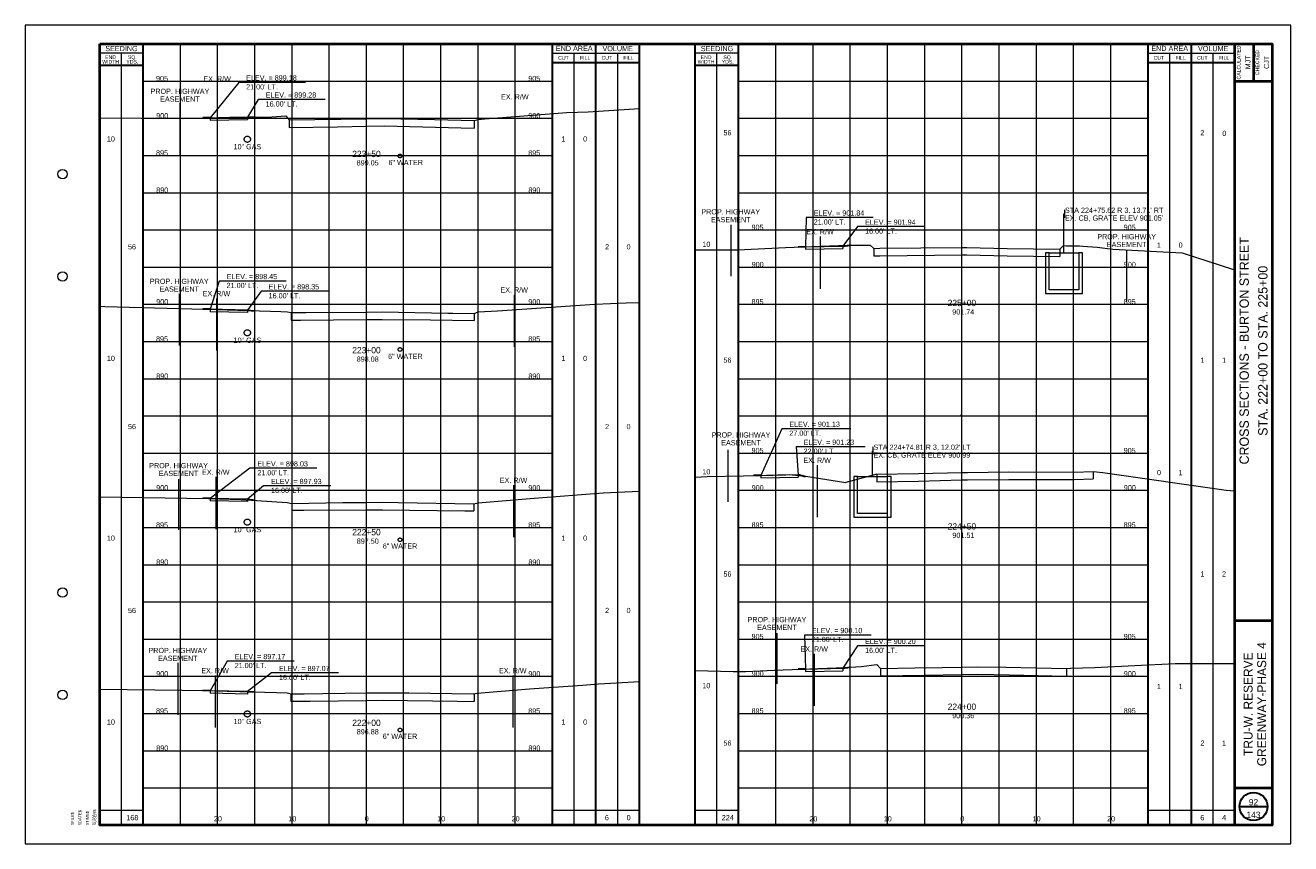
# Paper-space layout 'Layout1' of a CAD drawing. Header units: feet. Extents: x -1005 to 2379, y -670 to 6548.
# Tile 68 of 69: x -10 to 160, y 6322 to 6432. Entities that reach past the tile are written whole.
import ezdxf
from ezdxf.enums import TextEntityAlignment as Align

# ---------------------------------------------------------------- set-up
doc = ezdxf.new("R2010")
doc.units = ezdxf.units.FT
doc.header["$LTSCALE"] = 5
doc.header["$MEASUREMENT"] = 0
for name, pattern in [('DGN Style 2', [150.837143, 90.502286, -60.334857]), ('DGN Style 3', [211.172, 150.837143, -60.334857]), ('DGN Style 5', [105.586, 45.251143, -60.334857]), ('esmtshpr', [5.35, 1, -0.175, -0.175, 4]), ('rowex', [4.85, 0.8, -0.375, -0.375, 0.8, -0.3, 0.8, -0.3, 0.8, -0.3])]:
    doc.linetypes.add(name, pattern=pattern)
for name, color, linetype, lineweight in [('DR_X_Storm_Sewer', 151, 'DGN Style 5', 0), ('DR_X_Text', 7, 'Continuous', 0), ('PV_P_Walk', 241, 'Continuous', 13), ('PV_X_EOP', 7, 'DGN Style 3', 0), ('RW_P_Esmt_SH', 193, 'esmtshpr', 40), ('RW_X_Fee_RW', 6, 'rowex', 30), ('SH_Border', 7, 'Continuous', 40), ('SH_Data', 7, 'Continuous', 0), ('SH_Major_Grid_Line', 254, 'Continuous', 13), ('SH_Text', 7, 'Continuous', 13), ('TX_P_20', 7, 'Continuous', 13), ('TX_P_5', 7, 'Continuous', 13), ('TX_P_Misc', 7, 'Continuous', 13), ('TX_X_5', 7, 'Continuous', 0), ('UT_X_Gas', 2, 'Continuous', 0), ('UT_X_Water', 133, 'Continuous', 0), ('XS_P_Finished_Grade', 3, 'Continuous', 30), ('XS_X_Ground_Line', 3, 'DGN Style 2', 13)]:
    doc.layers.add(name, color=color, linetype=linetype, lineweight=lineweight)
doc.layers.add('SH_Cut_Line', color=7, linetype='DGN Style 3', lineweight=0, plot=False)
doc.styles.add('Slanted-Normal LS 0.50', font='font31.shx', dxfattribs={"height": 0.14})
doc.styles.add('Slanted-Sub Title', font='font31.shx', dxfattribs={"height": 0.17})
doc.styles.add('Style-CHAR_FAST_FONT', font='CHAR_FAST_FONT.shx')
doc.styles.add('Style-FONT1', font='FONT1.shx')
doc.styles.add('Style-font30', font='font30.shx')
doc.styles.add('Style-font31', font='font31.shx')
doc.styles.add('Style-font70', font='font70.shx')

# ---------------------------------------------------------------- blocks, each defined once
blk = doc.blocks.new('CROSS_SPLIT_9')
at = {"layer": 'SH_Border', "color": 7, "linetype": 'Continuous', "lineweight": 40}
for p, q in [((32.5, 0.5), (32.5, 21.5)), ((33, 21.5), (33, 20.5)), ((32.5, 20.5), (33.5, 20.5)), ((32.5, 6), (33.5, 6)), ((32.5, 1.5), (33.5, 1.5))]:
    blk.add_line(p, q, dxfattribs=at)
at = {"layer": 'SH_Border', "color": 7, "linetype": 'Continuous', "lineweight": 40, "flags": 128}
blk.add_lwpolyline([(2, 21.5), (33.5, 21.5), (33.5, 0.5), (2, 0.5), (2, 21.5)], close=True, dxfattribs=at)
at = {"layer": 'SH_Border', "color": 7, "linetype": 'Continuous', "lineweight": 0}
for centre in [(1, 18), (1, 15.25), (1, 6.75), (1, 4)]:
    blk.add_circle(centre, 0.125, dxfattribs=at)
at = {"layer": 'SH_Cut_Line', "color": 7, "linetype": 'DGN Style 3', "lineweight": 0, "flags": 128}
blk.add_lwpolyline([(0, 0), (34, 0), (34, 22), (0, 22), (0, 0)], close=True, dxfattribs=at)
at = {"layer": 'SH_Data', "color": 7, "linetype": 'Continuous', "lineweight": 30}
for p, q in [((3.167, 0.5), (3.167, 21.5)), ((14.166, 0.5), (14.166, 21.5)), ((15.333, 0.5), (15.333, 21.5)), ((16.5, 0.5), (16.5, 21.5)), ((18, 0.5), (18, 21.5)), ((19.166, 0.5), (19.166, 21.5)), ((30.166, 0.5), (30.166, 21.5)), ((31.333, 0.5), (31.333, 21.5)), ((3.167, 20.917), (2, 20.917)), ((14.166, 21), (16.5, 21)), ((19.166, 20.917), (18, 20.917)), ((30.166, 21), (32.5, 21)), ((32.625, 1), (33.375, 1))]:
    blk.add_line(p, q, dxfattribs=at)
at = {"layer": 'SH_Data', "color": 7, "linetype": 'Continuous', "lineweight": 0}
for p, q in [((3.167, 21.25), (2, 21.25)), ((14.166, 21.25), (16.5, 21.25)), ((19.166, 21.25), (18, 21.25)), ((30.166, 21.25), (32.5, 21.25))]:
    blk.add_line(p, q, dxfattribs=at)
at = {"layer": 'SH_Data', "color": 7, "linetype": 'Continuous', "lineweight": 13}
for p, q in [((2.583, 0.5), (2.583, 21.25)), ((14.75, 0.5), (14.75, 21.25)), ((15.917, 0.5), (15.917, 21.25)), ((18.583, 0.5), (18.583, 21.25)), ((30.75, 0.5), (30.75, 21.25)), ((31.917, 0.5), (31.917, 21.25)), ((2, 0.9), (3.167, 0.9)), ((14.166, 0.9), (16.5, 0.9)), ((18, 0.9), (19.166, 0.9)), ((30.166, 0.9), (32.5, 0.9))]:
    blk.add_line(p, q, dxfattribs=at)
at = {"layer": 'SH_Data', "color": 7, "linetype": 'Continuous', "lineweight": 30}
blk.add_circle((33, 1), 0.375, dxfattribs=at)
at = {"layer": 'SH_Major_Grid_Line', "color": 254, "linetype": 'Continuous', "lineweight": 13}
for p, q in [((4.167, 0.5), (4.167, 21.5)), ((5.167, 0.5), (5.167, 21.5)), ((6.167, 0.5), (6.167, 21.5)), ((7.167, 0.5), (7.167, 21.5)), ((8.166, 0.5), (8.166, 21.5)), ((9.166, 0.5), (9.166, 21.5)), ((10.166, 0.5), (10.166, 21.5)), ((11.166, 0.5), (11.166, 21.5)), ((12.166, 0.5), (12.166, 21.5)), ((13.166, 0.5), (13.166, 21.5)), ((20.166, 0.5), (20.166, 21.5)), ((21.166, 0.5), (21.166, 21.5)), ((22.166, 0.5), (22.166, 21.5)), ((23.166, 0.5), (23.166, 21.5)), ((24.166, 0.5), (24.166, 21.5)), ((25.166, 0.5), (25.166, 21.5)), ((26.166, 0.5), (26.166, 21.5)), ((27.166, 0.5), (27.166, 21.5)), ((28.166, 0.5), (28.166, 21.5)), ((29.166, 0.5), (29.166, 21.5)), ((3.167, 20.5), (14.166, 20.5)), ((19.166, 20.5), (30.166, 20.5)), ((3.167, 19.5), (14.166, 19.5)), ((19.166, 19.5), (30.166, 19.5)), ((3.167, 18.5), (14.166, 18.5)), ((19.166, 18.5), (30.166, 18.5)), ((3.167, 17.5), (14.166, 17.5)), ((19.166, 17.5), (30.166, 17.5)), ((3.167, 16.5), (14.166, 16.5)), ((19.166, 16.5), (30.166, 16.5)), ((3.167, 15.5), (14.166, 15.5)), ((19.166, 15.5), (30.166, 15.5)), ((3.167, 14.5), (14.166, 14.5)), ((19.166, 14.5), (30.166, 14.5)), ((3.167, 13.5), (14.166, 13.5)), ((19.166, 13.5), (30.166, 13.5)), ((3.167, 12.5), (14.166, 12.5)), ((19.166, 12.5), (30.166, 12.5)), ((3.167, 11.5), (14.166, 11.5)), ((19.166, 11.5), (30.166, 11.5)), ((3.167, 10.5), (14.166, 10.5)), ((19.166, 10.5), (30.166, 10.5)), ((3.167, 9.5), (14.166, 9.5)), ((19.166, 9.5), (30.166, 9.5)), ((3.167, 8.5), (14.166, 8.5)), ((19.166, 8.5), (30.166, 8.5)), ((3.167, 7.5), (14.166, 7.5)), ((19.166, 7.5), (30.166, 7.5)), ((3.167, 6.5), (14.166, 6.5)), ((19.166, 6.5), (30.166, 6.5)), ((3.167, 5.5), (14.166, 5.5)), ((19.166, 5.5), (30.166, 5.5)), ((3.167, 4.5), (14.166, 4.5)), ((19.166, 4.5), (30.166, 4.5)), ((3.167, 3.5), (14.166, 3.5)), ((19.166, 3.5), (30.166, 3.5)), ((3.167, 2.5), (14.166, 2.5)), ((19.166, 2.5), (30.166, 2.5)), ((3.167, 1.5), (14.166, 1.5)), ((19.166, 1.5), (30.166, 1.5))]:
    blk.add_line(p, q, dxfattribs=at)
at = {"layer": 'SH_Border', "color": 7, "linetype": 'Continuous', "lineweight": 0, "style": 'Style-FONT1'}
blk.add_text('`````', height=0.125, rotation=90, dxfattribs=at).set_placement((1.925, 0.5))
at = {"layer": 'SH_Data', "color": 7, "linetype": 'Continuous', "lineweight": 13, "style": 'Style-font30'}
for s, p in [('SEEDING', (2.584, 21.375)), ('END AREA', (14.75, 21.379)), ('VOLUME', (15.917, 21.375)), ('SEEDING', (18.584, 21.375)), ('END AREA', (30.75, 21.379)), ('VOLUME', (31.917, 21.375))]:
    blk.add_text(s, height=0.14, dxfattribs=at).set_placement(p, align=Align.MIDDLE_CENTER)
at = {"layer": 'SH_Data', "color": 7, "linetype": 'Continuous', "lineweight": 0, "style": 'Style-font30'}
for s, p in [('CUT', (14.459, 21.125)), ('FILL', (15.042, 21.125)), ('CUT', (15.625, 21.125)), ('FILL', (16.208, 21.125)), ('CUT', (30.459, 21.125)), ('FILL', (31.042, 21.125)), ('CUT', (31.625, 21.125)), ('FILL', (32.208, 21.125))]:
    blk.add_text(s, height=0.1, dxfattribs=at).set_placement(p, align=Align.MIDDLE_CENTER)
for s, p in [('CALCULATED', (32.553, 21)), ('CHECKED', (33.053, 21))]:
    blk.add_text(s, height=0.1, rotation=90, dxfattribs=at).set_placement(p, align=Align.TOP_CENTER)
at = {"layer": 'SH_Data', "color": 7, "linetype": 'Continuous', "lineweight": 0, "char_height": 0.14, "attachment_point": 5, "line_spacing_factor": 0.728571, "style": 'Style-font30'}
for s, insert in [('\\H0.714286x;END\\PWIDTH', (2.292, 21.08)), ('\\H0.714286x;SQ.\\PYDS.', (2.875, 21.08)), ('\\H0.714286x;END\\PWIDTH', (18.292, 21.08)), ('\\H0.714286x;SQ.\\PYDS.', (18.875, 21.08))]:
    blk.add_mtext(s, dxfattribs=dict(at, insert=insert))
at = {"layer": 'SH_Data', "color": 7, "linetype": 'Continuous', "lineweight": 0, "style": 'Style-font70'}
for p in [(32.75, 13.25), (33.252, 13.25)]:
    blk.add_attdef('Text', text='', height=0.25, rotation=90, dxfattribs=at).set_placement(p, align=Align.MIDDLE_CENTER)
at = {"layer": 'SH_Data', "style": 'Style-font70'}
for p in [(32.75, 3.75), (33.25, 3.75)]:
    blk.add_attdef('Text', text='', height=0.25, rotation=90, dxfattribs=at).set_placement(p, align=Align.MIDDLE_CENTER)
blk = doc.blocks.new('STAMP')
at = {"layer": 'TX_P_Misc', "linetype": 'Continuous', "lineweight": 13, "style": 'Style-CHAR_FAST_FONT'}
for s, p in [('$DATE$', (-0.573, 0)), ('$TIME$', (-0.373, 0)), ('$USER$', (-0.173, 0)), ('$FILE$', (-0.773, 0))]:
    blk.add_text(s, height=0.078, rotation=90, dxfattribs=at).set_placement(p, align=Align.TOP_LEFT)
blk = doc.blocks.new('XS POINT_438')
at = {"layer": 'PV_X_EOP'}
blk.add_line((0, 0.5), (0, -0.5), dxfattribs=at)
blk = doc.blocks.new('XS POINT_439')
at = {"layer": 'PV_X_EOP'}
blk.add_line((0, 0.5), (0, -0.5), dxfattribs=at)
blk = doc.blocks.new('XS POINT_440')
at = {"layer": 'RW_X_Fee_RW', "linetype": 'DGN Style 3', "lineweight": 0}
blk.add_line((0, 3.5), (0, -3.5), dxfattribs=at)
blk = doc.blocks.new('XS POINT_441')
at = {"layer": 'RW_X_Fee_RW', "linetype": 'DGN Style 3', "lineweight": 0}
blk.add_line((0, 3.5), (0, -3.5), dxfattribs=at)
blk = doc.blocks.new('GPKLBL_409')
at = {"layer": 'TX_P_5'}
blk.add_line((12.26, 2.5), (3.25, 2.5), dxfattribs=at)
at = {"layer": 'TX_P_5', "flags": 128}
blk.add_lwpolyline([(3.25, 2.5), (0, 0)], dxfattribs=at)
at = {"layer": 'TX_P_5', "linetype": 'Continuous', "insert": (4.25, 3.45), "char_height": 0.7, "attachment_point": 1, "line_spacing_factor": 1.028571, "style": 'Style-font31'}
blk.add_mtext("ELEV. = 897.07\\P16.00' LT.", dxfattribs=at)
blk = doc.blocks.new('XS POINT_442')
at = {"layer": 'UT_X_Gas', "linetype": 'DGN Style 3'}
blk.add_circle((0, 0), 0.415, dxfattribs=at)
blk = doc.blocks.new('XS POINT_443')
at = {"layer": 'UT_X_Water', "linetype": 'DGN Style 3'}
blk.add_circle((0, 0), 0.25, dxfattribs=at)
blk = doc.blocks.new('XS POINT_444')
at = {"layer": 'RW_X_Fee_RW', "linetype": 'DGN Style 3', "lineweight": 0}
blk.add_line((0, 3.5), (0, -3.5), dxfattribs=at)
blk = doc.blocks.new('XS POINT_445')
at = {"layer": 'RW_X_Fee_RW', "linetype": 'DGN Style 3', "lineweight": 0}
blk.add_line((0, 3.5), (0, -3.5), dxfattribs=at)
blk = doc.blocks.new('GPKLBL_410')
at = {"layer": 'TX_P_5'}
blk.add_line((11.2, 1.78), (2.18, 1.78), dxfattribs=at)
at = {"layer": 'TX_P_5', "flags": 128}
blk.add_lwpolyline([(2.18, 1.78), (0, 0)], dxfattribs=at)
at = {"layer": 'TX_P_5', "linetype": 'Continuous', "insert": (3.18, 2.73), "char_height": 0.7, "attachment_point": 1, "line_spacing_factor": 1.028571, "style": 'Style-font31'}
blk.add_mtext("ELEV. = 897.93\\P16.00' LT.", dxfattribs=at)
blk = doc.blocks.new('XS POINT_446')
at = {"layer": 'UT_X_Gas', "linetype": 'DGN Style 3'}
blk.add_circle((0, 0), 0.415, dxfattribs=at)
blk = doc.blocks.new('XS POINT_447')
at = {"layer": 'UT_X_Water', "linetype": 'DGN Style 3'}
blk.add_circle((0, 0), 0.25, dxfattribs=at)
blk = doc.blocks.new('XS POINT_448')
at = {"layer": 'RW_X_Fee_RW', "linetype": 'DGN Style 3', "lineweight": 0}
blk.add_line((0, 3.5), (0, -3.5), dxfattribs=at)
blk = doc.blocks.new('XS POINT_449')
at = {"layer": 'RW_X_Fee_RW', "linetype": 'DGN Style 3', "lineweight": 0}
blk.add_line((0, 3.5), (0, -3.5), dxfattribs=at)
blk = doc.blocks.new('GPKLBL_411')
at = {"layer": 'TX_P_5'}
blk.add_line((10.87, 2.52), (1.85, 2.52), dxfattribs=at)
at = {"layer": 'TX_P_5', "flags": 128}
blk.add_lwpolyline([(1.85, 2.52), (0, 0)], dxfattribs=at)
at = {"layer": 'TX_P_5', "linetype": 'Continuous', "insert": (2.85, 3.47), "char_height": 0.7, "attachment_point": 1, "line_spacing_factor": 1.028571, "style": 'Style-font31'}
blk.add_mtext("ELEV. = 898.35\\P16.00' LT.", dxfattribs=at)
blk = doc.blocks.new('XS POINT_450')
at = {"layer": 'UT_X_Gas', "linetype": 'DGN Style 3'}
blk.add_circle((0, 0), 0.415, dxfattribs=at)
blk = doc.blocks.new('XS POINT_451')
at = {"layer": 'UT_X_Water', "linetype": 'DGN Style 3'}
blk.add_circle((0, 0), 0.25, dxfattribs=at)
blk = doc.blocks.new('XS POINT_452')
at = {"layer": 'RW_X_Fee_RW', "linetype": 'DGN Style 3', "lineweight": 0}
blk.add_line((0, 3.5), (0, -3.5), dxfattribs=at)
blk = doc.blocks.new('XS POINT_453')
at = {"layer": 'RW_X_Fee_RW', "linetype": 'DGN Style 3', "lineweight": 0}
blk.add_line((0, 3.5), (0, -3.5), dxfattribs=at)
blk = doc.blocks.new('GPKLBL_412')
at = {"layer": 'TX_P_5'}
blk.add_line((10.47, 2.37), (1.46, 2.37), dxfattribs=at)
at = {"layer": 'TX_P_5', "flags": 128}
blk.add_lwpolyline([(1.46, 2.37), (0, 0)], dxfattribs=at)
at = {"layer": 'TX_P_5', "linetype": 'Continuous', "insert": (2.46, 3.32), "char_height": 0.7, "attachment_point": 1, "line_spacing_factor": 1.028571, "style": 'Style-font31'}
blk.add_mtext("ELEV. = 899.28\\P16.00' LT.", dxfattribs=at)
blk = doc.blocks.new('XS POINT_454')
at = {"layer": 'UT_X_Gas', "linetype": 'DGN Style 3'}
blk.add_circle((0, 0), 0.415, dxfattribs=at)
blk = doc.blocks.new('XS POINT_455')
at = {"layer": 'UT_X_Water', "linetype": 'DGN Style 3'}
blk.add_circle((0, 0), 0.25, dxfattribs=at)
blk = doc.blocks.new('GPKLBL_413')
at = {"layer": 'TX_P_5'}
blk.add_line((11.01, 3.01), (1.99, 3.01), dxfattribs=at)
at = {"layer": 'TX_P_5', "flags": 128}
blk.add_lwpolyline([(1.99, 3.01), (0, 0)], dxfattribs=at)
at = {"layer": 'TX_P_5', "linetype": 'Continuous', "insert": (2.99, 3.96), "char_height": 0.7, "attachment_point": 1, "line_spacing_factor": 1.028571, "style": 'Style-font31'}
blk.add_mtext("ELEV. = 900.20\\P16.00' LT.", dxfattribs=at)
blk = doc.blocks.new('XS POINT_456')
at = {"layer": 'RW_X_Fee_RW', "linetype": 'DGN Style 3', "lineweight": 0}
blk.add_line((0, 3.5), (0, -3.5), dxfattribs=at)
blk = doc.blocks.new('XS POINT_457')
at = {"layer": 'PV_X_EOP'}
blk.add_line((0, 0.5), (0, -0.5), dxfattribs=at)
blk = doc.blocks.new('XS POINT_458')
at = {"layer": 'PV_X_EOP'}
blk.add_line((0, 0.5), (0, -0.5), dxfattribs=at)
blk = doc.blocks.new('GPKLBL_414')
at = {"layer": 'TX_P_5'}
blk.add_line((8.99, 3.75), (-0.27, 3.75), dxfattribs=at)
at = {"layer": 'TX_P_5', "flags": 128}
blk.add_lwpolyline([(-0.27, 3.75), (0, 0)], dxfattribs=at)
at = {"layer": 'TX_P_5', "linetype": 'Continuous', "insert": (0.73, 4.7), "char_height": 0.7, "attachment_point": 1, "line_spacing_factor": 1.028571, "style": 'Style-font31'}
blk.add_mtext("ELEV. = 901.23\\P22.00' LT.", dxfattribs=at)
blk = doc.blocks.new('XS POINT_459')
at = {"layer": 'RW_X_Fee_RW', "linetype": 'DGN Style 3', "lineweight": 0}
blk.add_line((0, 3.5), (0, -3.5), dxfattribs=at)
blk = doc.blocks.new('XS POINT_460')
at = {"layer": 'PV_X_EOP'}
blk.add_line((0, 0.5), (0, -0.5), dxfattribs=at)
blk = doc.blocks.new('XS POINT_461')
at = {"layer": 'PV_X_EOP'}
blk.add_line((0, 0.5), (0, -0.5), dxfattribs=at)
blk = doc.blocks.new('GPKLBL_415')
at = {"layer": 'TX_P_5'}
blk.add_line((11.01, 2.62), (1.99, 2.62), dxfattribs=at)
at = {"layer": 'TX_P_5', "flags": 128}
blk.add_lwpolyline([(1.99, 2.62), (0, 0)], dxfattribs=at)
at = {"layer": 'TX_P_5', "linetype": 'Continuous', "insert": (2.99, 3.57), "char_height": 0.7, "attachment_point": 1, "line_spacing_factor": 1.028571, "style": 'Style-font31'}
blk.add_mtext("ELEV. = 901.94\\P16.00' LT.", dxfattribs=at)
blk = doc.blocks.new('XS POINT_462')
at = {"layer": 'RW_X_Fee_RW', "linetype": 'DGN Style 3', "lineweight": 0}
blk.add_line((0, 3.5), (0, -3.5), dxfattribs=at)

psp = doc.layouts.get("Layout1")

# ---------------------------------------------------------------- linework, layer by layer
at = {"layer": 'DR_X_Storm_Sewer', "linetype": 'DGN Style 2', "lineweight": 13, "flags": 128}
for points in [[(127.54, 6401.93), (127.04, 6401.93), (127.04, 6396.43), (132.04, 6396.43), (132.04, 6401.93), (131.54, 6401.93), (131.54, 6396.93), (127.54, 6396.93), (127.54, 6401.93), (129.54, 6401.93), (131.54, 6401.93)], [(101.81, 6371.87), (101.31, 6371.87), (101.31, 6366.37), (106.31, 6366.37), (106.31, 6371.87), (105.81, 6371.87), (105.81, 6366.87), (101.81, 6366.87), (101.81, 6371.87), (103.81, 6371.87), (105.81, 6371.87)]]:
    psp.add_lwpolyline(points, dxfattribs=at)
at = {"layer": 'DR_X_Text', "lineweight": 0}
for p, q in [((129.61, 6407.69), (129.61, 6406.64)), ((103.88, 6375.85), (103.88, 6374.8))]:
    psp.add_line(p, q, dxfattribs=at)
at = {"layer": 'DR_X_Text', "lineweight": 0, "flags": 128}
for points in [[(129.54, 6401.93), (129.54, 6407.16), (129.61, 6407.16)], [(103.81, 6371.87), (103.81, 6375.32), (103.88, 6375.32)]]:
    psp.add_lwpolyline(points, dxfattribs=at)
at = {"layer": 'PV_P_Walk'}
for p, q in [((14.83, 6420.06), (19.83, 6420.16)), ((14.83, 6420.06), (14.83, 6419.73)), ((14.83, 6419.73), (19.83, 6419.83)), ((19.83, 6420.16), (19.83, 6419.83)), ((94.83, 6402.72), (99.83, 6402.82)), ((94.83, 6402.72), (94.83, 6402.39)), ((94.83, 6402.39), (99.83, 6402.49)), ((99.83, 6402.82), (99.83, 6402.49)), ((14.83, 6394.33), (14.83, 6393.99)), ((19.83, 6394.23), (14.83, 6394.33)), ((19.83, 6393.89), (14.83, 6393.99)), ((19.83, 6394.23), (19.83, 6393.89)), ((88.83, 6372.01), (93.83, 6372.11)), ((88.83, 6372.01), (88.83, 6371.67)), ((88.83, 6371.67), (93.83, 6371.77)), ((93.83, 6372.11), (93.83, 6371.77)), ((14.83, 6368.91), (14.83, 6368.58)), ((19.83, 6368.81), (14.83, 6368.91)), ((19.83, 6368.48), (14.83, 6368.58)), ((19.83, 6368.81), (19.83, 6368.48)), ((94.83, 6345.98), (99.83, 6346.08)), ((94.83, 6345.98), (94.83, 6345.65)), ((94.83, 6345.65), (99.83, 6345.75)), ((99.83, 6346.08), (99.83, 6345.75)), ((14.83, 6343.05), (14.83, 6342.72)), ((19.83, 6342.95), (14.83, 6343.05)), ((19.83, 6342.62), (14.83, 6342.72)), ((19.83, 6342.95), (19.83, 6342.62))]:
    psp.add_line(p, q, dxfattribs=at)
at = {"layer": 'PV_X_EOP'}
for p, q in [((25.47, 6419.79), (25.47, 6418.75)), ((50.31, 6419.72), (50.31, 6418.68)), ((25.71, 6393.88), (25.71, 6392.87)), ((50.29, 6393.78), (50.29, 6392.81)), ((25.79, 6368.23), (25.79, 6367.31)), ((50.26, 6368.18), (50.26, 6367.22)), ((104.89, 6346.07), (104.89, 6345.06)), ((129.86, 6346.04), (129.86, 6345.01))]:
    psp.add_line(p, q, dxfattribs=at)
at = {"layer": 'RW_P_Esmt_SH', "linetype": 'Continuous', "lineweight": 13}
for p, q in [((10.77, 6422.03), (10.77, 6414.98)), ((84.77, 6405.66), (84.77, 6398.78)), ((137.96, 6402.33), (137.96, 6395.44)), ((10.68, 6396.41), (10.68, 6389.44)), ((84.38, 6375.46), (84.38, 6368.44)), ((10.59, 6371.49), (10.59, 6364.67)), ((90.98, 6350.8), (90.98, 6343.97)), ((10.49, 6346.81), (10.49, 6339.82))]:
    psp.add_line(p, q, dxfattribs=at)
at = {"layer": 'TX_P_5'}
for p, q in [((27.66, 6424.83), (18.67, 6424.83)), ((103.92, 6406.67), (94.92, 6406.67)), ((25.03, 6398.13), (16.04, 6398.13)), ((100.9, 6378.28), (91.64, 6378.28)), ((29.16, 6372.96), (20.17, 6372.96)), ((103.65, 6350.55), (94.66, 6350.55)), ((26.12, 6347.05), (17.13, 6347.05))]:
    psp.add_line(p, q, dxfattribs=at)
at = {"layer": 'TX_P_5', "flags": 128}
for points in [[(18.67, 6424.83), (14.83, 6420.06)], [(94.92, 6406.67), (94.83, 6402.72)], [(16.04, 6398.13), (14.83, 6394.33)], [(91.64, 6378.28), (88.83, 6372.01)], [(20.17, 6372.96), (14.83, 6368.91)], [(94.66, 6350.55), (94.83, 6345.98)], [(17.13, 6347.05), (14.83, 6343.05)]]:
    psp.add_lwpolyline(points, dxfattribs=at)
at = {"layer": 'XS_P_Finished_Grade'}
for p, q in [((14.83, 6420.06), (13.83, 6420.04)), ((19.83, 6420.16), (20.83, 6420.19)), ((94.83, 6402.72), (93.83, 6402.68)), ((99.83, 6402.82), (100.83, 6402.95)), ((14.83, 6394.33), (13.83, 6394.36)), ((19.83, 6394.23), (20.83, 6394.13)), ((88.83, 6372.01), (87.83, 6371.98)), ((93.83, 6372.11), (94.83, 6371.87)), ((14.83, 6368.91), (13.83, 6368.93)), ((19.83, 6368.81), (20.83, 6368.66)), ((99.83, 6346.08), (100.83, 6346.21)), ((94.83, 6345.98), (93.83, 6345.95)), ((14.83, 6343.05), (13.83, 6343.08)), ((19.83, 6342.95), (20.83, 6342.91))]:
    psp.add_line(p, q, dxfattribs=at)
at = {"layer": 'XS_X_Ground_Line'}
psp.add_line((104.4, 6372.16), (100.24, 6371.06), dxfattribs=at)
at = {"layer": 'XS_X_Ground_Line', "flags": 128}
for points in [[(0, 6420.06), (11.2, 6419.98), (12.31, 6420), (17.49, 6420.13), (20.47, 6420.2), (22.48, 6420.14), (25.01, 6420.31), (25.47, 6419.79), (35.83, 6419.94), (36.79, 6419.96), (38.19, 6419.98), (44.97, 6419.83), (48.56, 6419.74), (50.31, 6419.72), (50.85, 6419.84), (51.72, 6419.92), (62.76, 6420.77), (65.64, 6420.89), (72.5, 6421.3)], [(25.47, 6418.75), (31.95, 6418.85), (35.83, 6418.93), (38.19, 6418.98), (50.31, 6418.68)], [(80, 6402.32), (80.84, 6402.34), (85.66, 6402.31), (92.12, 6402.62), (100.43, 6402.95), (103.1, 6402.96), (103.52, 6402.95), (103.99, 6402.52), (104.82, 6402.53), (115.83, 6402.63), (116.5, 6402.63), (121.93, 6402.51), (128.97, 6402.42), (129.46, 6402.91), (129.84, 6402.85), (131.64, 6402.85), (132.06, 6402.83), (134.02, 6402.67), (136.09, 6402.43), (145.41, 6401.92), (152.31, 6399.67), (152.5, 6399.6)], [(103.99, 6401.52), (104.82, 6401.53), (115.83, 6401.63), (116.5, 6401.63), (121.93, 6401.51), (128.97, 6401.42)], [(0, 6394.74), (0.67, 6394.72), (15.69, 6394.3), (24.35, 6394.02), (25.21, 6393.99), (25.71, 6393.88), (27.71, 6393.89), (35.83, 6393.96), (37.96, 6393.97), (46.77, 6393.82), (47.44, 6393.81), (50.29, 6393.78), (50.85, 6393.99), (53.45, 6394.12), (66.52, 6395.02), (70.71, 6395.21), (72.5, 6395.22)], [(25.71, 6392.87), (26.98, 6392.88), (35.83, 6392.96), (37.96, 6392.97), (44.44, 6392.89), (50.29, 6392.81)], [(80, 6371.75), (81.62, 6371.84), (86.49, 6371.94), (92.61, 6372.11), (95.14, 6371.84), (100.24, 6371.06)], [(104.4, 6372.16), (110, 6372.24), (115.83, 6372.39), (116.56, 6372.41), (122.15, 6372.47), (130.93, 6372.43), (133.48, 6372.52), (134.74, 6372.4), (151.32, 6370.04), (152.5, 6369.94)], [(104.4, 6371.16), (110, 6371.24), (115.83, 6371.39), (116.56, 6371.41), (122.15, 6371.47), (130.93, 6371.43), (133.48, 6371.52)], [(0, 6369.11), (0.08, 6369.11), (14.61, 6368.92), (18.98, 6368.78), (25.16, 6368.38), (25.79, 6368.23), (32.64, 6368.34), (35.83, 6368.37), (37.99, 6368.39), (40.09, 6368.36), (50.26, 6368.18), (50.85, 6368.3), (58.35, 6368.93), (67.62, 6369.65), (72.5, 6369.88)], [(25.79, 6367.31), (27.4, 6367.33), (35.83, 6367.38), (37.99, 6367.39), (49.03, 6367.24), (50.26, 6367.22)], [(80, 6345.79), (85.11, 6345.64), (86.76, 6345.65), (90.67, 6345.83), (100.11, 6346.17), (102.31, 6346.31), (104.38, 6346.6), (104.89, 6346.07), (109.52, 6346.14), (113.16, 6346.2), (115.83, 6346.24), (117.99, 6346.28), (121.73, 6346.21), (129.86, 6346.04), (130.42, 6346.1), (133.62, 6346.18), (144.5, 6346.71), (150.92, 6346.71), (152.5, 6346.73)], [(104.89, 6345.06), (110.74, 6345.14), (115.83, 6345.24), (117.99, 6345.28), (122.21, 6345.2), (126.06, 6345.1), (129.86, 6345.01)], [(0, 6343.27), (11.06, 6343.12), (13.82, 6343.08), (23.79, 6342.84), (25.18, 6342.8), (25.73, 6342.64), (27.47, 6342.66), (29.97, 6342.69), (35.83, 6342.76), (38.05, 6342.79), (41.52, 6342.76), (50.16, 6342.64), (50.71, 6342.74), (57.72, 6343.3), (64.86, 6343.81), (67.02, 6343.97), (69.41, 6344.1), (72.5, 6344.29)], [(25.67, 6341.64), (28.26, 6341.67), (35.83, 6341.76), (38.05, 6341.79), (48.02, 6341.66), (50.3, 6341.62)]]:
    psp.add_lwpolyline(points, dxfattribs=at)
at = {"layer": 'XS_X_Ground_Line'}
psp.add_point((115.72, 6380.08), dxfattribs=at)

# ---------------------------------------------------------------- block references
at = {"layer": 'PV_X_EOP'}
for name, p in [('XS POINT_461', (103.99, 6402.02)), ('XS POINT_460', (128.97, 6401.92)), ('XS POINT_457', (104.4, 6371.66)), ('XS POINT_458', (133.48, 6372.02)), ('XS POINT_438', (25.67, 6342.14)), ('XS POINT_439', (50.3, 6342.12))]:
    psp.add_blockref(name, p, dxfattribs=at)
at = {"layer": 'RW_X_Fee_RW', "linetype": 'DGN Style 3', "lineweight": 0}
for name, p in [('XS POINT_452', (15.77, 6421.15)), ('XS POINT_453', (55.77, 6418.73)), ('XS POINT_462', (96.77, 6400.6)), ('XS POINT_448', (15.68, 6392.29)), ('XS POINT_449', (55.68, 6392.78)), ('XS POINT_459', (96.38, 6369.88)), ('XS POINT_444', (15.59, 6368.29)), ('XS POINT_445', (55.59, 6367.2)), ('XS POINT_456', (95.98, 6344.52)), ('XS POINT_440', (15.49, 6341.61)), ('XS POINT_441', (55.49, 6341.62))]:
    psp.add_blockref(name, p, dxfattribs=at)
at = {"layer": 'SH_Cut_Line', "color": 7, "linetype": 'DGN Style 3', "lineweight": 0}
ref = psp.add_blockref('CROSS_SPLIT_9', (-10, 6322.5), dxfattribs=dict(at, xscale=5, yscale=5, zscale=5))
ref.add_attrib('Text', 'CROSS SECTIONS - BURTON STREET', dxfattribs={"layer": 'SH_Data', "color": 7, "linetype": 'Continuous', "lineweight": 0, "height": 1.25, "rotation": 90, "style": 'Style-font70'}).set_placement((153.75, 6388.75), align=Align.MIDDLE_CENTER)
ref.add_attrib('Text', 'STA. 222+00 TO STA. 225+00', dxfattribs={"layer": 'SH_Data', "color": 7, "linetype": 'Continuous', "lineweight": 0, "height": 1.25, "rotation": 90, "style": 'Style-font70'}).set_placement((156.26, 6388.75), align=Align.MIDDLE_CENTER)
at = {"layer": 'TX_P_5', "linetype": 'Continuous'}
for name, p in [('GPKLBL_412', (19.83, 6420.16)), ('GPKLBL_415', (99.83, 6402.82)), ('GPKLBL_411', (19.83, 6394.23)), ('GPKLBL_414', (93.83, 6372.11)), ('GPKLBL_410', (19.83, 6368.81)), ('GPKLBL_413', (99.83, 6346.08)), ('GPKLBL_409', (19.83, 6342.95))]:
    psp.add_blockref(name, p, dxfattribs=at)
at = {"layer": 'TX_P_Misc', "linetype": 'Continuous', "lineweight": 13, "xscale": 5, "yscale": 5, "zscale": 5}
psp.add_blockref('STAMP', (0, 6325), dxfattribs=at)
at = {"layer": 'UT_X_Gas', "linetype": 'DGN Style 3'}
for name, p in [('XS POINT_454', (19.83, 6417.18)), ('XS POINT_450', (19.83, 6391.17)), ('XS POINT_446', (19.83, 6365.72)), ('XS POINT_442', (19.83, 6339.94))]:
    psp.add_blockref(name, p, dxfattribs=at)
at = {"layer": 'UT_X_Water', "linetype": 'DGN Style 3'}
for name, p in [('XS POINT_455', (40.34, 6414.93)), ('XS POINT_451', (40.34, 6388.93)), ('XS POINT_447', (40.34, 6363.35)), ('XS POINT_443', (40.34, 6337.77))]:
    psp.add_blockref(name, p, dxfattribs=at)

# ---------------------------------------------------------------- texts
at = {"layer": 'DR_X_Text', "char_height": 0.7, "attachment_point": 4, "line_spacing_factor": 0.9, "style": 'Slanted-Normal LS 0.50'}
for s, insert in [("STA 224+75.62 R 3, 13.71' RT\\PEX. CB, GRATE ELEV 901.05'", (129.68, 6407.05)), ("STA 224+74.81 R 3, 12.02' LT\\PEX. CB, GRATE ELEV 900.99'", (103.95, 6375.2))]:
    psp.add_mtext(s, dxfattribs=dict(at, insert=insert))
at = {"layer": 'RW_P_Esmt_SH', "linetype": 'Continuous', "lineweight": 13, "char_height": 0.7, "attachment_point": 2, "line_spacing_factor": 0.9, "style": 'Style-font31'}
for insert in [(10.77, 6423.98), (84.77, 6407.78), (137.96, 6404.44), (10.68, 6398.44), (86.15, 6377.79), (10.59, 6373.67), (90.98, 6352.97), (10.49, 6348.82)]:
    psp.add_mtext('PROP. HIGHWAY\\PEASEMENT', dxfattribs=dict(at, insert=insert))
at = {"layer": 'RW_X_Fee_RW', "linetype": 'Continuous', "lineweight": 0, "char_height": 0.7, "attachment_point": 2, "line_spacing_factor": 0.66, "style": 'Style-font31'}
for insert in [(15.77, 6425.65), (55.77, 6423.23), (96.77, 6405.1), (55.68, 6397.28), (15.68, 6396.79), (96.38, 6374.38), (15.59, 6372.79), (55.59, 6371.7), (95.98, 6349.02), (15.49, 6346.11), (55.49, 6346.12)]:
    psp.add_mtext('EX. R/W\\P', dxfattribs=dict(at, insert=insert))
at = {"layer": 'SH_Data', "color": 7, "linetype": 'Continuous', "lineweight": 13, "style": 'Style-font30'}
for s, p in [('MJT', (154.6, 6427.52)), ('CJT', (157.1, 6427.52))]:
    psp.add_text(s, height=0.7, rotation=90, dxfattribs=at).set_placement(p, align=Align.CENTER)
at = {"layer": 'SH_Data', "lineweight": 13, "insert": (155, 6325.94), "char_height": 0.85, "attachment_point": 8, "line_spacing_factor": 0.6, "style": 'Style-font30'}
psp.add_mtext('143\\P', dxfattribs=at)
at = {"layer": 'SH_Text', "style": 'Style-font31'}
for s, p in [('905', (8.37, 6425)), ('905', (58.37, 6425)), ('900', (8.39, 6420)), ('900', (58.39, 6420)), ('895', (8.37, 6415)), ('895', (58.37, 6415)), ('890', (8.39, 6410)), ('890', (58.39, 6410)), ('905', (88.37, 6405)), ('905', (138.37, 6405)), ('900', (88.39, 6400)), ('900', (138.39, 6400)), ('900', (8.39, 6395)), ('900', (58.39, 6395)), ('895', (88.37, 6395)), ('895', (138.37, 6395)), ('895', (8.37, 6390)), ('895', (58.37, 6390)), ('890', (8.39, 6385)), ('890', (58.39, 6385)), ('905', (88.37, 6375)), ('905', (138.37, 6375)), ('900', (8.39, 6370)), ('900', (58.39, 6370)), ('900', (88.39, 6370)), ('900', (138.39, 6370)), ('895', (8.37, 6365)), ('895', (58.37, 6365)), ('895', (88.37, 6365)), ('895', (138.37, 6365)), ('890', (8.39, 6360)), ('890', (58.39, 6360)), ('905', (88.37, 6350)), ('905', (138.37, 6350)), ('900', (8.39, 6345)), ('900', (58.39, 6345)), ('900', (88.39, 6345)), ('900', (138.39, 6345)), ('895', (8.37, 6340)), ('895', (58.37, 6340)), ('895', (88.37, 6340)), ('895', (138.37, 6340)), ('890', (8.39, 6335)), ('890', (58.39, 6335)), ('20', (15.87, 6325.5)), ('10', (25.87, 6325.5)), ('0', (35.87, 6325.5)), ('0', (35.87, 6325.5)), ('10', (45.87, 6325.5)), ('20', (55.87, 6325.5)), ('20', (95.87, 6325.5)), ('10', (105.87, 6325.5)), ('0', (115.87, 6325.5)), ('0', (115.87, 6325.5)), ('10', (125.87, 6325.5)), ('20', (135.87, 6325.5))]:
    psp.add_text(s, height=0.7, dxfattribs=at).set_placement(p, align=Align.CENTER)
at = {"layer": 'SH_Text', "insert": (155.2, 6341.25), "char_height": 1.2, "attachment_point": 5, "rotation": 90, "line_spacing_factor": 0.9125, "style": 'Slanted-Normal LS 0.50'}
psp.add_mtext('\\Ffont70;TRU-W. RESERVE\\PGREENWAY-PHASE 4', dxfattribs=at)
at = {"layer": 'TX_P_20', "style": 'Slanted-Normal LS 0.50'}
for s, p in [('10', (1.5, 6417.23)), ('1', (62.3, 6417.23)), ('0', (65.21, 6417.23)), ('56', (84.33, 6418.06)), ('2', (148.13, 6418.06)), ('56', (4.33, 6402.73)), ('2', (68.16, 6402.73)), ('0', (71.04, 6402.73)), ('10', (81.5, 6403.06)), ('10', (1.5, 6387.73)), ('1', (62.3, 6387.73)), ('0', (65.21, 6387.73)), ('56', (84.33, 6387.49)), ('1', (148.14, 6387.49)), ('1', (151.05, 6387.49)), ('56', (4.33, 6378.57)), ('2', (68.16, 6378.57)), ('0', (71.04, 6378.57)), ('10', (81.5, 6372.49)), ('10', (1.5, 6363.57)), ('1', (62.3, 6363.57)), ('0', (65.21, 6363.57)), ('56', (84.33, 6358.75)), ('1', (148.14, 6358.75)), ('2', (151.04, 6358.75)), ('56', (4.33, 6353.85)), ('2', (68.16, 6353.85)), ('0', (71.04, 6353.85)), ('10', (81.5, 6343.75)), ('10', (1.5, 6338.85)), ('1', (62.3, 6338.85)), ('0', (65.21, 6338.85)), ('56', (84.33, 6336.02)), ('2', (148.14, 6336.02)), ('1', (151.04, 6336.02)), ('168', (4.38, 6326)), ('6', (68.13, 6326)), ('0', (71.05, 6326)), ('224', (84.37, 6326)), ('6', (148.13, 6326)), ('4', (151.05, 6326))]:
    psp.add_text(s, height=0.7, dxfattribs=at).set_placement(p, align=Align.MIDDLE_CENTER)
at = {"layer": 'TX_P_20', "char_height": 0.7, "attachment_point": 5, "line_spacing_factor": 0.6, "style": 'Slanted-Normal LS 0.50'}
for s, insert in [('0', (151.08, 6417.97)), ('1', (142.3, 6402.95)), ('0', (145.21, 6402.95)), ('0', (142.3, 6372.38)), ('1', (145.21, 6372.38)), ('1', (142.3, 6343.63)), ('1', (145.21, 6343.63))]:
    psp.add_mtext(s, dxfattribs=dict(at, insert=insert))
at = {"layer": 'TX_P_5', "style": 'Slanted-Sub Title'}
for s, p in [('223+50 ', (35.99, 6415.21)), ('225+00 ', (115.99, 6395.18)), ('223+00 ', (35.99, 6388.83)), ('222+50 ', (35.99, 6364.37)), ('224+50 ', (115.99, 6365.15)), ('224+00 ', (115.99, 6340.91)), ('222+00 ', (35.99, 6338.75))]:
    psp.add_text(s, height=0.85, dxfattribs=at).set_placement(p, align=Align.MIDDLE_CENTER)
at = {"layer": 'TX_P_5', "linetype": 'Continuous', "char_height": 0.7, "attachment_point": 1, "line_spacing_factor": 1.028571, "style": 'Style-font31'}
for s, insert in [("ELEV. = 899.18\\P21.00' LT.", (19.67, 6425.78)), ("ELEV. = 901.84\\P21.00' LT.", (95.92, 6407.62)), ("ELEV. = 898.45\\P21.00' LT.", (17.04, 6399.08)), ("ELEV. = 901.13\\P27.00' LT.", (92.64, 6379.23)), ("ELEV. = 898.03\\P21.00' LT.", (21.17, 6373.91)), ("ELEV. = 900.10\\P21.00' LT.", (95.66, 6351.5)), ("ELEV. = 897.17\\P21.00' LT.", (18.13, 6348))]:
    psp.add_mtext(s, dxfattribs=dict(at, insert=insert))
at = {"layer": 'TX_P_5', "insert": (155, 6327.64), "char_height": 0.85, "attachment_point": 8, "line_spacing_factor": 0.9, "style": 'Style-font30'}
psp.add_mtext('92\\P', dxfattribs=at)
at = {"layer": 'TX_X_5', "style": 'Style-font31'}
for s, p in [('899.05', (35.99, 6414.36)), ('901.74', (116.01, 6394.33)), ('898.08', (36, 6387.98)), ('897.50', (36.01, 6363.52)), ('901.51', (116.03, 6364.3)), ('900.36', (116, 6340.06)), ('896.88', (36, 6337.9))]:
    psp.add_text(s, height=0.7, dxfattribs=at).set_placement(p, align=Align.TOP_CENTER)
at = {"layer": 'UT_X_Gas', "linetype": 'Continuous', "style": 'Style-font31'}
for p in [(19.84, 6416.53), (19.84, 6390.52), (19.84, 6365.07), (19.84, 6339.28)]:
    psp.add_text('10" GAS', height=0.7, dxfattribs=at).set_placement(p, align=Align.TOP_CENTER)
at = {"layer": 'UT_X_Water', "linetype": 'Continuous', "style": 'Style-font31'}
for p in [(41.11, 6414.41), (41.06, 6388.35), (40.34, 6362.85), (40.34, 6337.29)]:
    psp.add_text('6" WATER', height=0.7, dxfattribs=at).set_placement(p, align=Align.TOP_CENTER)

doc.saveas('drawing.dxf')
